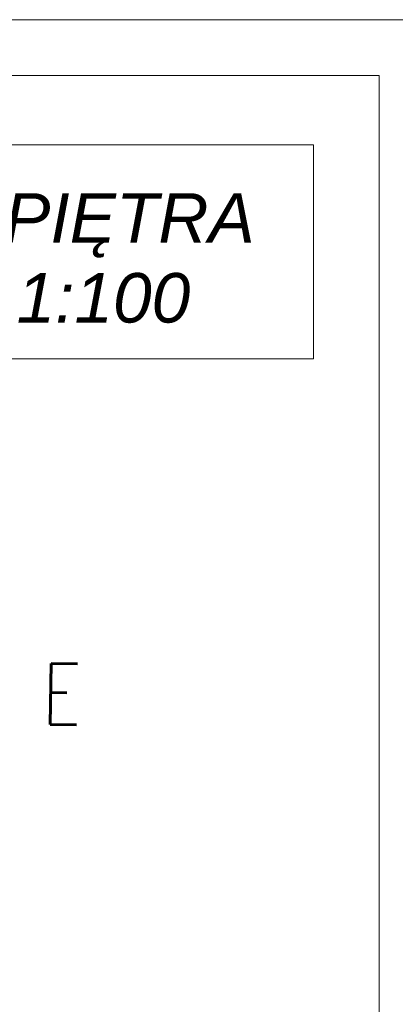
# Model space of a CAD drawing. Header units: millimetres. Extents: x -587 to 358276, y -26688 to 221215.
# Tile 71 of 256: x 12544 to 12737, y 7642 to 8148. Entities that reach past the tile are written whole.
import ezdxf

# ---------------------------------------------------------------- set-up
doc = ezdxf.new("R2010")
doc.units = ezdxf.units.MM
doc.header["$MEASUREMENT"] = 0
for name, color, linetype, lineweight in [('Nowe_820-G Rysunki Obrazki_Nr_pióra__1', 7, 'Continuous', 13), ('Nowe_820-G Rysunki Obrazki_Nr_pióra__23', 7, 'Continuous', 15), ('wymiarowanie', 176, 'Continuous', 9)]:
    doc.layers.add(name, color=color, linetype=linetype, lineweight=lineweight)
doc.styles.add('STYL_AUTOMATYCZNY_4', font='txt', dxfattribs={"width": 0.771677})
doc.styles.add('STYL_AUTOMATYCZNY_60', font='txt', dxfattribs={"width": 1.0046})

msp = doc.modelspace()

# ---------------------------------------------------------------- linework, layer by layer
at = {"layer": 'Nowe_820-G Rysunki Obrazki_Nr_pióra__23', "color": 7, "linetype": 'Continuous', "lineweight": 15}
for points in [[(8628.59, 8119.48), (12728.99, 8119.48)], [(12728.99, 8119.48), (12728.99, 5249.28)], [(12695.13, 8083.92), (12375.93, 8083.92)], [(12695.13, 7973.85), (12695.13, 8083.92)], [(12375.93, 7973.85), (12695.13, 7973.85)]]:
    msp.add_lwpolyline(points, dxfattribs=at)
at = {"layer": 'wymiarowanie'}
msp.add_lwpolyline([(8573.71, 8148.27), (8573.71, 5178.27), (12773.71, 5178.27), (12773.71, 8148.27), (8573.71, 8148.27)], dxfattribs=at)

# ---------------------------------------------------------------- texts
at = {"layer": 'Nowe_820-G Rysunki Obrazki_Nr_pióra__1', "color": 7, "linetype": 'Continuous', "lineweight": 13, "char_height": 25.478, "attachment_point": 7, "style": 'STYL_AUTOMATYCZNY_60'}
for s, insert in [('\\A1;{\\pql;\\fArial|b0|i1|c238|p0;\\W1.004600;RZUT I PIĘTRA}', (12410.65, 8025.82)), ('\\A1;{\\pql;\\fArial|b0|i1|c238|p0;\\W1.004600;Skala 1:100}', (12442.82, 7992.09))]:
    msp.add_mtext(s, dxfattribs=dict(at, insert=insert))
at = {"layer": 'Nowe_820-G Rysunki Obrazki_Nr_pióra__1', "color": 7, "linetype": 'Continuous', "lineweight": 13, "insert": (12555.42, 7785.74), "char_height": 31.3969, "attachment_point": 7, "rotation": 359.2278, "style": 'STYL_AUTOMATYCZNY_4'}
msp.add_mtext('\\A1;{\\pql;\\fRomanS|b0|i0|c0|p0;\\W0.771677;E}', dxfattribs=at)

doc.saveas('drawing.dxf')
